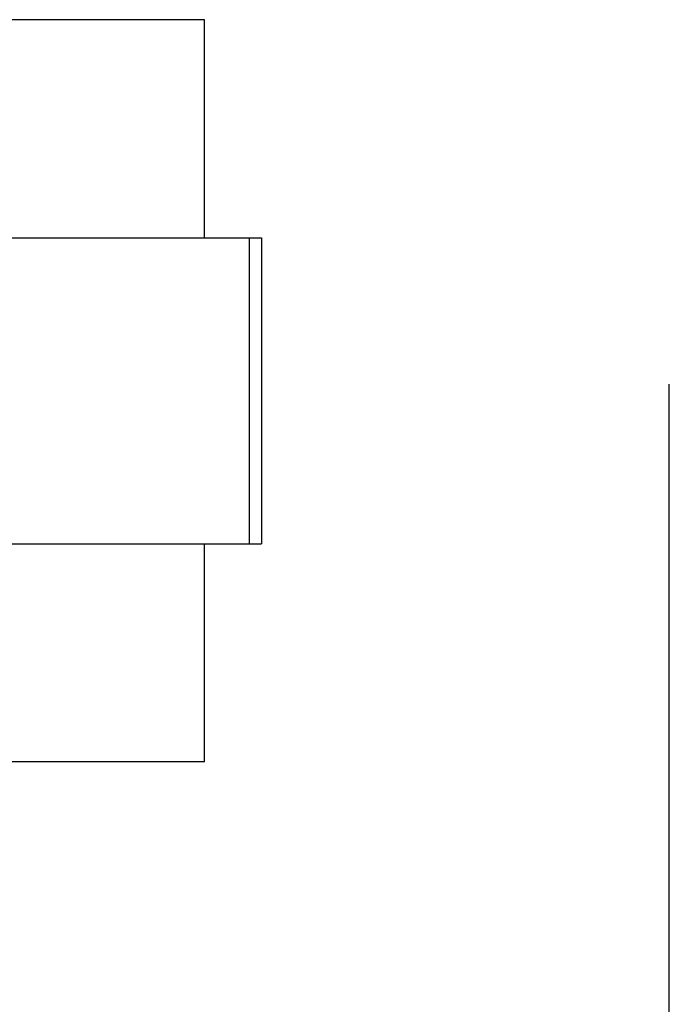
# Model space of a CAD drawing. Extents: x -1747 to 1181, y 8 to 1619.
# Tile 72 of 72: x 862 to 1181, y 529 to 1012. Entities that reach past the tile are written whole.
import ezdxf

# ---------------------------------------------------------------- set-up
doc = ezdxf.new("R2010")
doc.units = 0
doc.header["$LTSCALE"] = 65.395
doc.layers.get('0').update_dxf_attribs({"linetype": 'CONTINUOUS'})

msp = doc.modelspace()

# ---------------------------------------------------------------- linework, layer by layer
at = {"color": 7, "linetype": 'CONTINUOUS'}
for p, q in [((952.94, 1011.66), (852.94, 1011.66)), ((952.94, 904.66), (952.94, 1011.66)), ((833.94, 904.66), (980.94, 904.66)), ((980.94, 904.66), (980.94, 754.66)), ((1181, 8), (1181, 833)), ((833.94, 754.66), (980.94, 754.66)), ((952.94, 647.66), (952.94, 754.66)), ((952.94, 647.66), (852.94, 647.66))]:
    msp.add_line(p, q, dxfattribs=at)
at = {"color": 9, "linetype": 'CONTINUOUS'}
msp.add_line((974.94, 754.66), (974.94, 904.66), dxfattribs=at)

doc.saveas('drawing.dxf')
